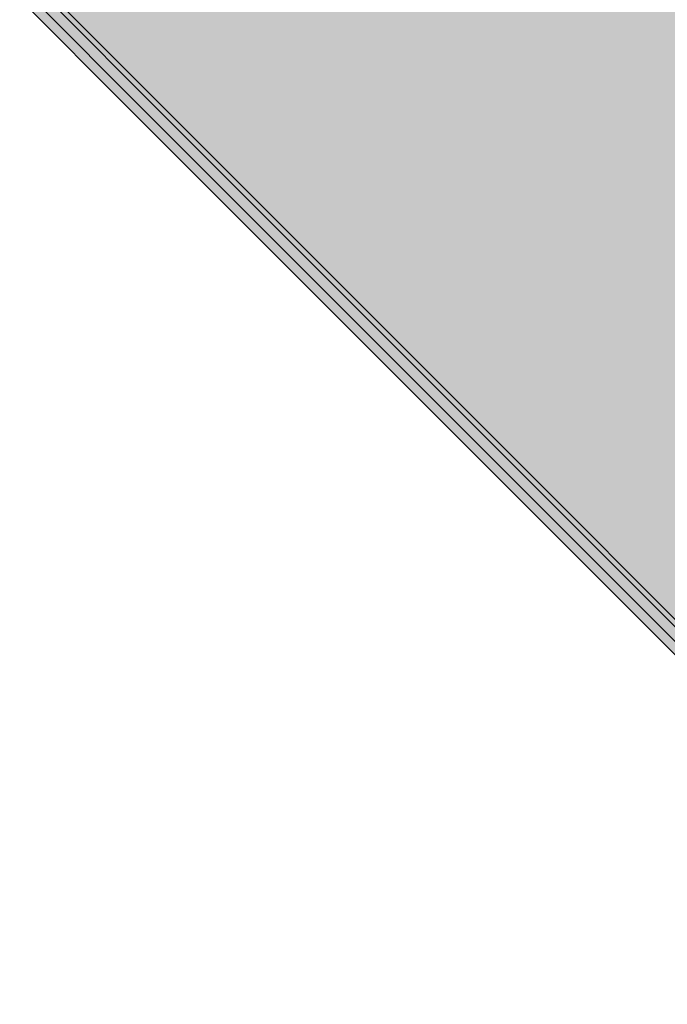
# Model space of a CAD drawing. Header units: metres. Extents: x 2172.2 to 2210.6, y 415.3 to 458.1.
# Tile 136 of 168: x 2187.4 to 2189.8, y 448 to 451.7. Entities that reach past the tile are written whole.
import ezdxf

# ---------------------------------------------------------------- set-up
doc = ezdxf.new("R2010")
doc.units = ezdxf.units.M
doc.layers.add('NC_N1_FLOOR_DECOR', color=32, linetype='CONTINUOUS', lineweight=13)

# ---------------------------------------------------------------- blocks, each defined once
blk = doc.blocks.new('NC_N1_MIXED_FLOOR_TRIANGLE_L_1')
at = {"true_color": 0xeff0ee}
h = blk.add_hatch(color=256, dxfattribs=at)
h.dxf.hatch_style = 1
h.paths.add_polyline_path([(3.3202, 19.4236), (3.3203, 19.423), (3.3205, 19.4212), (3.3209, 19.4188), (3.3217, 19.4165), (3.3226, 19.4142), (3.3238, 19.412), (3.3251, 19.41), (3.3267, 19.4081), (3.3284, 19.4064), (3.3303, 19.4048), (3.3323, 19.4034), (3.3345, 19.4023), (3.3368, 19.4013), (3.3391, 19.4006), (3.3415, 19.4001), (3.344, 19.3999), (3.3598, 19.3991), (3.3611, 19.3991), (3.4514, 19.3991), (3.4514, 11.707), (-4.3727, 19.5311), (3.3194, 19.5311), (3.3194, 19.4968), (3.3194, 19.4407), (3.3195, 19.4395), (3.3199, 19.4308)])
at = {"color": 0, "linetype": 'CONTINUOUS', "lineweight": -2, "true_color": 0xa5b2b8}
blk.add_lwpolyline([(3.4514, 11.707), (-4.3727, 19.5311), (3.3194, 19.5311)], dxfattribs=at)
at = {"color": 0, "linetype": 'CONTINUOUS', "lineweight": -2, "true_color": 0xa38246}
for points in [[(3.4164, 11.7915), (-4.2882, 19.4961), (3.2844, 19.4961)], [(3.3564, 11.9364), (-4.1433, 19.4361), (3.2245, 19.4361)]]:
    blk.add_lwpolyline(points, dxfattribs=at)
at = {"color": 0, "linetype": 'CONTINUOUS', "lineweight": -2, "true_color": 0x778fa0}
blk.add_lwpolyline([(3.3764, 11.8881), (-4.1916, 19.4561), (3.2444, 19.4561)], dxfattribs=at)

msp = doc.modelspace()

# ---------------------------------------------------------------- block references
at = {"layer": 'NC_N1_FLOOR_DECOR', "linetype": 'CONTINUOUS'}
msp.add_blockref('NC_N1_MIXED_FLOOR_TRIANGLE_L_1', (2190, 434), dxfattribs=at)

doc.saveas('drawing.dxf')
